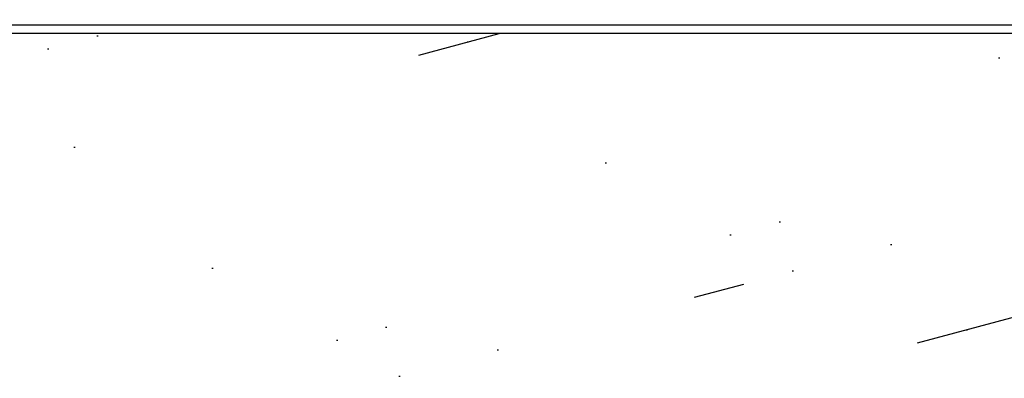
# Model space of a CAD drawing. Header units: millimetres. Extents: x 83969 to 163860, y -22594 to 4849.
# Tile 72 of 108: x 163445.94 to 163449.81, y -21347.99 to -21346.58. Entities that reach past the tile are written whole.
import ezdxf

# ---------------------------------------------------------------- set-up
doc = ezdxf.new("R2010")
doc.units = ezdxf.units.MM
doc.layers.get('0').update_dxf_attribs({"color": 251, "lineweight": 0})
doc.layers.add('! PT Opisy Legenda 2', color=7, linetype='Continuous')

# ---------------------------------------------------------------- blocks, each defined once
blk = doc.blocks.new('Panel QuickNet na 4 sloty_1U')
at = {"color": 0}
blk.add_line((2.222499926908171, 1.631873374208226e-07), (46.67249992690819, 1.631873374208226e-07), dxfattribs=at)
blk = doc.blocks.new('Panel zaślepiający 2U')
h = blk.add_hatch()
h.set_pattern_fill('GROUT', color=256, scale=0.25, angle=15, style=0)
h.set_pattern_definition([(15, (-221.187624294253, -203.5279369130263), (-0.3507189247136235, 2.535626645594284), [0.3175, -2.2225]), (15, (-221.1274679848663, -202.5257175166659), (-0.6574003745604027, 2.453451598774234), [0, -2.54]), (15, (-221.8009871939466, -203.6922870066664), (0.2626439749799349, 2.699976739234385), [0, -2.54]), (15, (-222.2940374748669, -201.8521983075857), (1.796051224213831, 3.110851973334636), [0.635, -4.445]), (15, (-220.0430735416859, -202.8925552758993), (-0.6574003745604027, 2.453451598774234), [0, -2.54]), (15, (-220.5742613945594, -203.3635868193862), (-0.04403747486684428, 2.617801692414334), [0, -2.54]), (15, (-220.3497549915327, -202.9747303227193), (-0.6574003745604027, 2.453451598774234), [0, -2.54]), (15, (-221.9873560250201, -201.7700232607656), (-0.6574003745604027, 2.453451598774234), [0, -2.54])])
h.paths.add_polyline_path([(46.67249973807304, 6.476403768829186e-08), (48.89499973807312, 6.476403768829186e-08), (48.89499973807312, 4.445000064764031), (48.89500005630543, 8.889999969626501), (46.67250005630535, 8.889999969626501), (46.67250005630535, 8.578849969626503, -0.9999999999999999), (46.36135005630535, 8.578849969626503), (46.36135005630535, 8.802988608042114), (2.533650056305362, 8.802988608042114), (2.533650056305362, 8.578849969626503, -0.9999999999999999), (2.222500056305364, 8.578849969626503), (2.222500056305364, 8.889999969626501), (5.630533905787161e-08, 8.889999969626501), (5.630533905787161e-08, 4.444999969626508), (-2.619269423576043e-07, 6.476403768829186e-08), (2.222499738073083, 6.476403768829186e-08), (2.222499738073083, 0.3111500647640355, -0.9999999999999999), (2.53364973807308, 0.3111500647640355), (2.53364973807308, 0.03924461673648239), (46.36134973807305, 0.03924461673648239), (46.36134973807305, 0.3111500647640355, -0.9999999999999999), (46.67249973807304, 0.3111500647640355)])
blk.add_line((46.36135005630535, 8.802988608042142), (2.533650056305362, 8.802988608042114))

msp = doc.modelspace()

# ---------------------------------------------------------------- block references
at = {"layer": '! PT Opisy Legenda 2', "xscale": 0.6288110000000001, "yscale": 0.6288110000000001, "zscale": 0.6288110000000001}
for name, p in [('Panel QuickNet na 4 sloty_1U', (163433.5296105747, -21346.60113977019)), ('Panel zaślepiający 2U', (163433.5187035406, -21352.17092112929))]:
    msp.add_blockref(name, p, dxfattribs=at)

doc.saveas('drawing.dxf')
